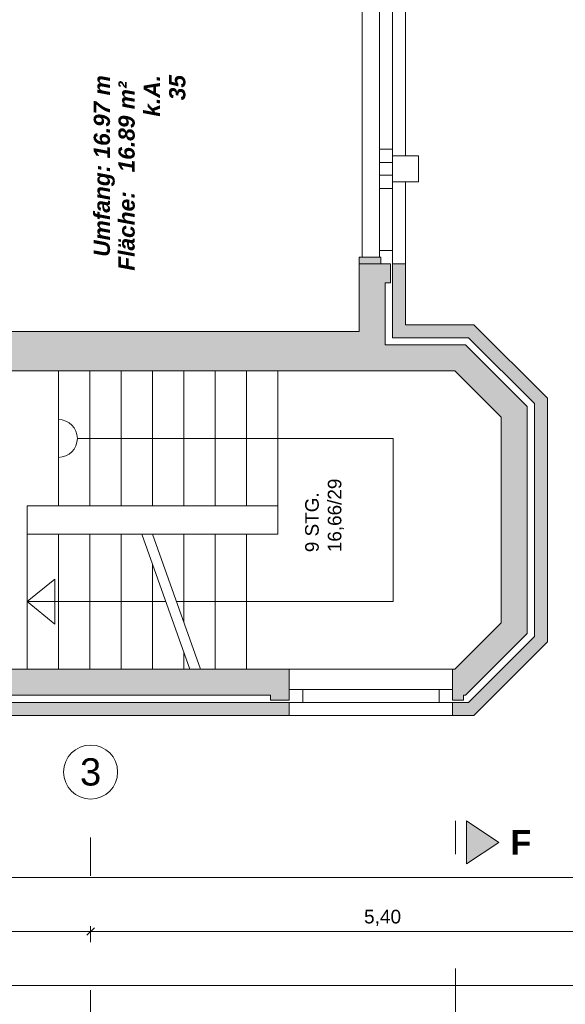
# Model space of a CAD drawing. Header units: metres. Extents: x -111 to 152, y -132 to 99.
# Tile 236 of 256: x -11.46 to -6.41, y 3 to 12.11. Entities that reach past the tile are written whole.
import ezdxf

# ---------------------------------------------------------------- set-up
doc = ezdxf.new("R2010")
doc.units = ezdxf.units.M
doc.header["$PDMODE"] = 1
doc.header["$PDSIZE"] = -2
doc.linetypes.add('Achsen 01', pattern=[5.291531, 3.175, -1.058062, 0.352704, -0.705764])
doc.linetypes.add('gestrichelt - 02', pattern=[4, 2, -2])
doc.layers.get('0').update_dxf_attribs({"lineweight": 25})
for name, color, linetype, lineweight in [('_EG (2D)', 7, 'Continuous', 9), ('_EG - B (3D)', 7, 'Continuous', 9), ('_GRU (2D)', 7, 'Continuous', 9), ('AV1-Schnitt Achsen', 7, 'Achsen 01', 18), ('Bemaßung-Bemaßung', 7, 'Continuous', 9), ('COE_Bestand-allg.', 7, 'Continuous', 9)]:
    doc.layers.add(name, color=color, linetype=linetype, lineweight=lineweight)
doc.layers.add('AV1-Achsen', color=1, linetype='Achsen 01', lineweight=18, true_color=0xff0000)
doc.layers.get('0').freeze()
doc.styles.add('Arial', font='arial.ttf')
doc.styles.add('Arial (bold italic)', font='arialbi.ttf')
doc.styles.add('Arial (bold)', font='arialbd.ttf')
doc.dimstyles.new('COE 50', dxfattribs={"dimtxt": 126.090495, "dimasz": 0.001414, "dimexe": 0.001, "dimexo": 0.01, "dimgap": 0.001, "dimtad": 1, "dimdec": 3, "dimtxsty": 'Arial', "dimblk": 'VW_SLASH-3', "dimblk1": 'VW_SLASH-3', "dimblk2": 'VW_SLASH-3', "dimcen": 0, "dimadec": 3, "dimazin": 0, "dimtfac": 0.8, "dimtdec": 3, "dimtix": 1, "dimtmove": 0, "dimatfit": 0, "dimldrblk": 'VW_SLASH-2', "dimfxl": 0.002, "dimfxlon": 1, "dimfrac": 2, "dimtolj": 1, "dimarcsym": 0})

# ---------------------------------------------------------------- blocks, each defined once
blk = doc.blocks.new('Group-11')
at = {"layer": 'COE_Bestand-allg.', "linetype": 'Continuous', "lineweight": 0, "transparency": 33554687}
for points in [[(-7.4321, 8.8625), (-7.0025, 8.4329), (-7.0025, 6.5321), (-7.4321, 6.1025), (-7.4525, 6.1025), (-7.4525, 5.815), (-7.3525, 5.815), (-7.3525, 5.8625), (-7.3327, 5.8625), (-6.7625, 6.4327), (-6.7625, 8.5323), (-7.3327, 9.1025), (-8.075, 9.1025), (-8.075, 9.6775), (-8.0275, 9.6775), (-8.0275, 9.8525), (-8.315, 9.8525), (-8.315, 9.2275), (-13.575, 9.2275), (-13.575, 11.1025), (-13.815, 11.1025), (-13.815, 8.8625)], [(-8.115, 9.8525), (-8.115, 9.915), (-8.315, 9.915), (-8.315, 9.8525)], [(-6.695, 8.5603), (-6.695, 6.4047), (-7.3047, 5.795), (-7.4525, 5.795), (-7.4525, 5.675), (-7.255, 5.675), (-6.575, 6.355), (-6.575, 8.61), (-7.255, 9.29), (-7.8875, 9.29), (-7.8875, 9.8525), (-8.0075, 9.8525), (-8.0075, 9.17), (-7.3047, 9.17)], [(-8.9625, 5.795), (-8.9625, 5.675), (-13.135, 5.675), (-13.815, 6.355), (-13.815, 7.8525), (-13.695, 7.8525), (-13.695, 6.4047), (-13.0853, 5.795)], [(-13.0573, 5.8625), (-9.1375, 5.8625), (-9.1375, 5.815), (-8.9625, 5.815), (-8.9625, 6.1025), (-12.9579, 6.1025), (-13.3875, 6.5321), (-13.3875, 7.8525), (-13.675, 7.8525), (-13.675, 7.555), (-13.6275, 7.555), (-13.6275, 6.4327)]]:
    blk.add_hatch(color=252, dxfattribs=at).paths.add_polyline_path(points)
at = {"layer": 'COE_Bestand-allg.', "color": 7, "linetype": 'Continuous', "lineweight": 9, "transparency": 33554687}
for p, q in [((-8.2875, 9.915), (-8.2875, 12.3625)), ((-7.8875, 12.3625), (-7.8875, 10.8525)), ((-8.1275, 12.3), (-8.1275, 10.915)), ((-8.0075, 12.3), (-8.0075, 10.915)), ((-8.1275, 10.79), (-8.1275, 10.915)), ((-8.0075, 10.915), (-8.1275, 10.915)), ((-8.0075, 10.8525), (-8.0075, 10.915)), ((-8.1275, 10.675), (-8.1275, 10.79)), ((-8.0075, 10.79), (-8.1275, 10.79)), ((-8.0075, 10.675), (-8.1275, 10.675)), ((-8.1275, 10.675), (-8.1275, 10.55)), ((-8.0075, 10.6125), (-8.0075, 10.55)), ((-7.8875, 10.6125), (-7.8875, 9.8525)), ((-8.1275, 10.55), (-8.1275, 9.9775)), ((-8.0075, 10.55), (-8.1275, 10.55)), ((-8.0075, 10.55), (-8.0075, 9.9775)), ((-8.1275, 9.9775), (-8.1275, 9.915)), ((-8.1275, 9.9775), (-8.0075, 9.9775)), ((-8.0075, 9.9775), (-8.0075, 9.8525)), ((-8.315, 9.2275), (-8.315, 9.8525)), ((-8.0275, 9.8525), (-8.315, 9.8525)), ((-8.0275, 9.6775), (-8.0275, 9.8525)), ((-7.8875, 9.8525), (-8.0075, 9.8525)), ((-8.0075, 9.17), (-8.0075, 9.8525)), ((-7.8875, 9.29), (-7.8875, 9.8525)), ((-8.075, 9.1025), (-8.075, 9.6775)), ((-8.0275, 9.6775), (-8.075, 9.6775)), ((-8.315, 9.2275), (-13.575, 9.2275)), ((-7.255, 9.29), (-7.8875, 9.29)), ((-7.255, 9.29), (-6.575, 8.61)), ((-7.3047, 9.17), (-8.0075, 9.17)), ((-7.3047, 9.17), (-6.695, 8.5603)), ((-7.3327, 9.1025), (-8.075, 9.1025)), ((-7.3327, 9.1025), (-6.7625, 8.5323)), ((-7.4321, 8.8625), (-13.815, 8.8625)), ((-11.0975, 8.8625), (-11.0975, 7.6125)), ((-10.8075, 8.8625), (-10.8075, 7.6125)), ((-10.5175, 8.8625), (-10.5175, 7.6125)), ((-10.2275, 8.8625), (-10.2275, 7.6125)), ((-9.9375, 8.8625), (-9.9375, 7.6125)), ((-9.6475, 8.8625), (-9.6475, 7.6125)), ((-9.3575, 8.8625), (-9.3575, 7.6125)), ((-9.0675, 8.8625), (-9.0675, 7.6125)), ((-7.4321, 8.8625), (-7.0025, 8.4329)), ((-6.575, 8.61), (-6.575, 6.355)), ((-6.7625, 8.5323), (-6.7625, 6.4327)), ((-6.695, 8.5603), (-6.695, 6.4047)), ((-7.0025, 8.4329), (-7.0025, 6.5321)), ((-10.9225, 8.2375), (-8.0025, 8.2375)), ((-8.0025, 8.2375), (-8.0025, 6.7275)), ((-9.0675, 7.6125), (-11.3875, 7.6125)), ((-11.3875, 7.6125), (-11.3875, 7.3525)), ((-9.0675, 7.6125), (-9.0675, 7.3525)), ((-9.0675, 7.3525), (-11.3875, 7.3525)), ((-10.3266, 7.3525), (-9.8825, 6.1025)), ((-10.2266, 7.3525), (-9.7825, 6.1025)), ((-9.9375, 7.3525), (-9.9375, 6.5388)), ((-9.6475, 7.3525), (-9.6475, 6.1025)), ((-9.3575, 7.3525), (-9.3575, 6.1025)), ((-10.0046, 6.7275), (-8.0025, 6.7275)), ((-7.0025, 6.5321), (-7.4321, 6.1025)), ((-6.7625, 6.4327), (-7.3327, 5.8625)), ((-6.695, 6.4047), (-7.3047, 5.795)), ((-6.575, 6.355), (-7.255, 5.675)), ((-8.9625, 6.1025), (-12.9579, 6.1025)), ((-8.9625, 6.1025), (-8.9625, 5.815)), ((-7.4525, 6.1025), (-8.9625, 6.1025)), ((-7.4321, 6.1025), (-7.4525, 6.1025)), ((-7.4525, 6.1025), (-7.4525, 5.815)), ((-9.1375, 5.8625), (-13.0573, 5.8625)), ((-9.1375, 5.8625), (-9.1375, 5.815)), ((-8.9625, 5.915), (-8.8375, 5.915)), ((-8.8375, 5.915), (-7.5775, 5.915)), ((-8.8375, 5.915), (-8.8375, 5.795)), ((-7.5775, 5.915), (-7.4525, 5.915)), ((-7.5775, 5.915), (-7.5775, 5.795)), ((-7.3327, 5.8625), (-7.3525, 5.8625)), ((-7.3525, 5.8625), (-7.3525, 5.815)), ((-8.9625, 5.795), (-13.0853, 5.795)), ((-8.9625, 5.815), (-9.1375, 5.815)), ((-8.9625, 5.795), (-8.9625, 5.675)), ((-8.9625, 5.795), (-8.8375, 5.795)), ((-8.8375, 5.795), (-7.5775, 5.795)), ((-7.5775, 5.795), (-7.4525, 5.795)), ((-7.3525, 5.815), (-7.4525, 5.815)), ((-7.3047, 5.795), (-7.4525, 5.795)), ((-7.4525, 5.795), (-7.4525, 5.675)), ((-8.9625, 5.675), (-13.135, 5.675)), ((-8.9625, 5.675), (-7.4525, 5.675)), ((-7.255, 5.675), (-7.4525, 5.675))]:
    blk.add_line(p, q, dxfattribs=at)
at = {"layer": 'COE_Bestand-allg.', "color": 7, "linetype": 'gestrichelt - 02', "lineweight": 9, "transparency": 33554687}
for p, q in [((-11.3875, 7.3525), (-11.3875, 6.1025)), ((-11.0975, 7.3525), (-11.0975, 6.1025)), ((-10.8075, 7.3525), (-10.8075, 6.1025)), ((-10.5175, 7.3525), (-10.5175, 6.1025)), ((-10.2275, 7.0736), (-10.2275, 6.1025)), ((-11.3875, 6.7275), (-10.1046, 6.7275)), ((-9.9375, 6.2573), (-9.9375, 6.1025))]:
    blk.add_line(p, q, dxfattribs=at)
at = {"layer": 'COE_Bestand-allg.', "color": 7, "linetype": 'Continuous', "lineweight": 9, "transparency": 33554687, "flags": 128}
for points in [[(-7.4321, 8.8625), (-7.0025, 8.4329), (-7.0025, 6.5321), (-7.4321, 6.1025), (-7.4525, 6.1025), (-7.4525, 5.815), (-7.3525, 5.815), (-7.3525, 5.8625), (-7.3327, 5.8625), (-6.7625, 6.4327), (-6.7625, 8.5323), (-7.3327, 9.1025), (-8.075, 9.1025), (-8.075, 9.6775), (-8.0275, 9.6775), (-8.0275, 9.8525), (-8.315, 9.8525), (-8.315, 9.2275), (-13.575, 9.2275), (-13.575, 11.1025), (-13.815, 11.1025), (-13.815, 8.8625)], [(-8.0075, 10.8525), (-8.0075, 10.6125), (-7.7675, 10.6125), (-7.7675, 10.8525)], [(-8.115, 9.8525), (-8.115, 9.915), (-8.315, 9.915), (-8.315, 9.8525)], [(-6.695, 8.5603), (-6.695, 6.4047), (-7.3047, 5.795), (-7.4525, 5.795), (-7.4525, 5.675), (-7.255, 5.675), (-6.575, 6.355), (-6.575, 8.61), (-7.255, 9.29), (-7.8875, 9.29), (-7.8875, 9.8525), (-8.0075, 9.8525), (-8.0075, 9.17), (-7.3047, 9.17)], [(-8.9625, 5.795), (-8.9625, 5.675), (-13.135, 5.675), (-13.815, 6.355), (-13.815, 7.8525), (-13.695, 7.8525), (-13.695, 6.4047), (-13.0853, 5.795)], [(-13.0573, 5.8625), (-9.1375, 5.8625), (-9.1375, 5.815), (-8.9625, 5.815), (-8.9625, 6.1025), (-12.9579, 6.1025), (-13.3875, 6.5321), (-13.3875, 7.8525), (-13.675, 7.8525), (-13.675, 7.555), (-13.6275, 7.555), (-13.6275, 6.4327)]]:
    blk.add_lwpolyline(points, close=True, dxfattribs=at)
blk.add_lwpolyline([(-8.115, 9.8525), (-8.115, 9.915), (-8.315, 9.915), (-8.315, 9.8525)], dxfattribs=at)
at = {"layer": 'COE_Bestand-allg.', "color": 7, "linetype": 'gestrichelt - 02', "lineweight": 9, "transparency": 33554687, "flags": 128}
blk.add_lwpolyline([(-11.1325, 6.519), (-11.1325, 6.936), (-11.3875, 6.7275)], close=True, dxfattribs=at)
at = {"layer": 'COE_Bestand-allg.', "color": 7, "linetype": 'Continuous', "lineweight": 9, "transparency": 33554687}
blk.add_arc((-11.0975, 8.2375), 0.175, 270, 90, dxfattribs=at)
at = {"layer": 'COE_Bestand-allg.', "color": 7, "transparency": 33554687, "attachment_point": 1, "rotation": 90}
for s, insert, char_height, line_spacing_factor, style in [('35', (-10.074, 11.367), 0.15027, 0.25, 'Arial (bold italic)'), ('Umfang: 16.97 m', (-10.7715, 9.9186), 0.150274, 0.25, 'Arial (bold italic)'), ('k.A.', (-10.3084, 11.2153), 0.15027, 0.25, 'Arial (bold italic)'), ('Fläche:   16.89 m² ', (-10.5429, 9.7899), 0.150274, 0.25, 'Arial (bold italic)'), ('9 STG.\\P16,66/29', (-8.8156, 7.1849), 0.12523, 1.002187, 'Arial')]:
    blk.add_mtext(s, dxfattribs=dict(at, insert=insert, char_height=char_height, line_spacing_factor=line_spacing_factor, style=style))
blk = doc.blocks.new('EG - B (3D)')
at = {"layer": 'COE_Bestand-allg.', "color": 7, "transparency": 33554687}
blk.add_blockref('Group-11', (0, 0), dxfattribs=at)
blk = doc.blocks.new('VW_SLASH-3')
at = {"color": 0, "linetype": 'ByBlock', "lineweight": -2, "transparency": 16777216}
blk.add_line((0, 0), (-1, 0), dxfattribs=at)
at = {"color": 0, "linetype": 'Continuous', "lineweight": 15, "transparency": 16777216, "flags": 128}
blk.add_lwpolyline([(0.5, 0.5), (-0.5, -0.5)], dxfattribs=at)
blk = doc.blocks.new('*D339')
at = {"layer": 'Bemaßung-Bemaßung', "color": 0, "lineweight": -2}
for p, q in [((-16.2, 3.575), (-16.2, 3.725)), ((-10.8707, 3.675), (-16.1293, 3.675)), ((-10.8, 3.575), (-10.8, 3.725))]:
    blk.add_line(p, q, dxfattribs=at)
at = {"layer": 'Defpoints', "color": 0}
for p in [(-16.2, 3.675), (-16.2, 0), (-10.8, 0)]:
    blk.add_point(p, dxfattribs=at)
at = {"layer": 'Bemaßung-Bemaßung', "color": 0, "lineweight": -2, "xscale": 0.070693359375, "yscale": 0.070693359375, "zscale": 0.070693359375, "rotation": 180}
blk.add_blockref('VW_SLASH-3', (-16.2, 3.675), dxfattribs=at)
at = {"layer": 'Bemaßung-Bemaßung', "color": 0, "lineweight": -2, "xscale": 0.070693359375, "yscale": 0.070693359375, "zscale": 0.070693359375}
blk.add_blockref('VW_SLASH-3', (-10.8, 3.675), dxfattribs=at)
at = {"layer": 'Bemaßung-Bemaßung', "color": 0, "insert": (-13.5, 3.8008), "char_height": 0.12609, "attachment_point": 5, "style": 'Arial'}
blk.add_mtext('\\A1;5,40', dxfattribs=at)
blk = doc.blocks.new('VW_SLASH-2')
at = {"color": 0, "linetype": 'ByBlock', "lineweight": -2, "transparency": 16777216}
blk.add_line((0, 0), (-1, 0), dxfattribs=at)
at = {"color": 0, "linetype": 'Continuous', "lineweight": 15, "transparency": 16777216, "flags": 128}
blk.add_lwpolyline([(0.5, 0.5), (-0.5, -0.5)], dxfattribs=at)
blk = doc.blocks.new('*D340')
at = {"layer": 'Bemaßung-Bemaßung', "color": 0, "lineweight": -2}
for p, q in [((-10.8, 3.575), (-10.8, 3.725)), ((-5.4707, 3.675), (-10.7293, 3.675)), ((-5.4, 3.575), (-5.4, 3.725))]:
    blk.add_line(p, q, dxfattribs=at)
at = {"layer": 'Defpoints', "color": 0}
for p in [(-10.8, 3.675), (-10.8, 0), (-5.4, 0)]:
    blk.add_point(p, dxfattribs=at)
at = {"layer": 'Bemaßung-Bemaßung', "color": 0, "lineweight": -2, "xscale": 0.070693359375, "yscale": 0.070693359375, "zscale": 0.070693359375}
for p, rotation in [((-10.8, 3.675), 180), ((-5.4, 3.675), 360)]:
    blk.add_blockref('VW_SLASH-3', p, dxfattribs=dict(at, rotation=rotation))
at = {"layer": 'Bemaßung-Bemaßung', "color": 0, "insert": (-8.1, 3.8008), "char_height": 0.12609, "attachment_point": 5, "style": 'Arial'}
blk.add_mtext('\\A1;5,40', dxfattribs=at)
blk = doc.blocks.new('*D342')
at = {"layer": 'Bemaßung-Bemaßung', "color": 0, "lineweight": -2}
for p, q in [((-39.15, 4.075), (-39.15, 4.225)), ((0, 4.075), (0, 4.225)), ((-39.0793, 4.175), (-0.0707, 4.175))]:
    blk.add_line(p, q, dxfattribs=at)
at = {"layer": 'Defpoints', "color": 0}
for p in [(0, 4.175), (-39.15, 0), (0, 0)]:
    blk.add_point(p, dxfattribs=at)
at = {"layer": 'Bemaßung-Bemaßung', "color": 0, "lineweight": -2, "xscale": 0.070693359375, "yscale": 0.070693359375, "zscale": 0.070693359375, "rotation": 180}
blk.add_blockref('VW_SLASH-3', (-39.15, 4.175), dxfattribs=at)
at = {"layer": 'Bemaßung-Bemaßung', "color": 0, "lineweight": -2, "xscale": 0.070693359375, "yscale": 0.070693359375, "zscale": 0.070693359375}
blk.add_blockref('VW_SLASH-3', (0, 4.175), dxfattribs=at)
at = {"layer": 'Bemaßung-Bemaßung', "color": 0, "insert": (-19.575, 4.3159), "char_height": 0.15131, "attachment_point": 5, "style": 'Arial'}
blk.add_mtext('\\A1;39,15', dxfattribs=at)
blk = doc.blocks.new('*D426')
at = {"layer": 'Bemaßung-Bemaßung', "color": 0, "lineweight": -2}
for p, q in [((-39.825, 3.075), (-39.825, 3.225)), ((0.675, 3.075), (0.675, 3.225)), ((-39.7543, 3.175), (0.6043, 3.175))]:
    blk.add_line(p, q, dxfattribs=at)
at = {"layer": 'Defpoints', "color": 0}
for p in [(0.675, 3.175), (-39.825, 0), (0.675, 0)]:
    blk.add_point(p, dxfattribs=at)
at = {"layer": 'Bemaßung-Bemaßung', "color": 0, "lineweight": -2, "xscale": 0.070693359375, "yscale": 0.070693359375, "zscale": 0.070693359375, "rotation": 180}
blk.add_blockref('VW_SLASH-3', (-39.825, 3.175), dxfattribs=at)
at = {"layer": 'Bemaßung-Bemaßung', "color": 0, "lineweight": -2, "xscale": 0.070693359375, "yscale": 0.070693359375, "zscale": 0.070693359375}
blk.add_blockref('VW_SLASH-3', (0.675, 3.175), dxfattribs=at)
at = {"layer": 'Bemaßung-Bemaßung', "color": 0, "insert": (-19.575, 3.3008), "char_height": 0.12609, "attachment_point": 5, "style": 'Arial'}
blk.add_mtext('\\A1;40,50', dxfattribs=at)
blk = doc.blocks.new('Group-711')
at = {"layer": 'AV1-Achsen'}
blk.add_line((-10.8, -26.5), (-10.8, 4.9), dxfattribs=at)
at = {"layer": 'AV1-Achsen', "linetype": 'Continuous'}
blk.add_circle((-10.8, 5.15), 0.25, dxfattribs=at)
at = {"layer": 'AV1-Achsen', "insert": (-10.8, 5.15), "char_height": 0.2522, "attachment_point": 5, "line_spacing_factor": 0.969122, "style": 'Arial'}
blk.add_mtext('3', dxfattribs=at)
blk = doc.blocks.new('Group-727')
at = {"layer": 'AV1-Schnitt Achsen', "linetype": 'Continuous', "lineweight": 0}
blk.add_hatch(color=7, dxfattribs=at).paths.add_polyline_path([(-7.325, 4.3), (-7.325, 4.7), (-7.025, 4.5)])
at = {"layer": 'AV1-Schnitt Achsen'}
blk.add_line((-7.425, -26.3), (-7.425, 4.7), dxfattribs=at)
at = {"layer": 'AV1-Schnitt Achsen', "linetype": 'Continuous', "flags": 128}
blk.add_lwpolyline([(-7.325, 4.3), (-7.325, 4.7), (-7.025, 4.5)], close=True, dxfattribs=at)
at = {"layer": 'AV1-Schnitt Achsen', "insert": (-6.7247, 4.5), "char_height": 0.227, "attachment_point": 6, "line_spacing_factor": 0.969122, "style": 'Arial (bold)'}
blk.add_mtext('F', dxfattribs=at)
blk = doc.blocks.new('GRU (2D)')
at = {"layer": 'AV1-Achsen', "color": 7}
blk.add_blockref('Group-711', (0, 0), dxfattribs=at)
at = {"layer": 'AV1-Schnitt Achsen', "color": 7}
blk.add_blockref('Group-727', (0, 0), dxfattribs=at)
blk = doc.blocks.new('EG (2D)')
at = {"layer": 'Bemaßung-Bemaßung', "color": 1}
dim = blk.add_linear_dim(base=(0, 4.175), p1=(-39.15, 0), p2=(0, 0), text='39,15', dimstyle='COE 50', override={"dimtxt": 0.151309, "dimasz": 0.070693, "dimexe": 0.05, "dimgap": 0.05, "dimpost": '<>', "dimtxsty": 'Arial', "dimtmove": 2, "dimfxl": 0.1}, dxfattribs=at)
dim.commit()
dim.dimension.update_dxf_attribs({"geometry": '*D342', "text_midpoint": (-19.575, 4.3159)})
for p1, p2, picture, middle in [((-10.8, 0), (-16.2, 0), '*D339', (-13.5, 3.8008)), ((-5.4, 0), (-10.8, 0), '*D340', (-8.1, 3.8008))]:
    dim = blk.add_aligned_dim(p1=p1, p2=p2, distance=-3.675, text='5,40', dimstyle='COE 50', override={"dimtxt": 0.12609, "dimasz": 0.070693, "dimexe": 0.05, "dimgap": 0.05, "dimpost": '<>', "dimtxsty": 'Arial', "dimtmove": 2, "dimfxl": 0.1}, dxfattribs=at)
    dim.commit()
    dim.dimension.update_dxf_attribs({"geometry": picture, "text_midpoint": middle})
at = {"layer": 'Bemaßung-Bemaßung'}
dim = blk.add_linear_dim(base=(0.675, 3.175), p1=(-39.825, 0), p2=(0.675, 0), text='40,50', dimstyle='COE 50', override={"dimtxt": 0.12609, "dimasz": 0.070693, "dimexe": 0.05, "dimgap": 0.05, "dimpost": '<>', "dimtxsty": 'Arial', "dimtmove": 2, "dimfxl": 0.1}, dxfattribs=at)
dim.commit()
dim.dimension.update_dxf_attribs({"geometry": '*D426', "text_midpoint": (-19.575, 3.3008)})

msp = doc.modelspace()

# ---------------------------------------------------------------- block references
at = {"layer": '_EG - B (3D)'}
msp.add_blockref('EG - B (3D)', (0, 0), dxfattribs=at)

# ---------------------------------------------------------------- next in the draw order: block references
at = {"layer": '_EG (2D)'}
msp.add_blockref('EG (2D)', (0, 0), dxfattribs=at)

# ---------------------------------------------------------------- next in the draw order: block references
at = {"layer": '_GRU (2D)'}
msp.add_blockref('GRU (2D)', (0, 0), dxfattribs=at)

doc.saveas('drawing.dxf')
